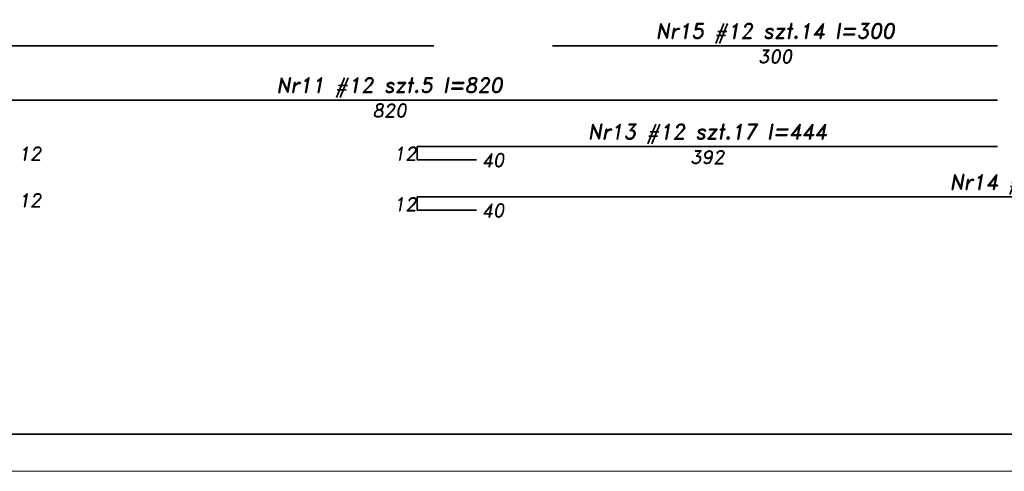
# Model space of a CAD drawing. Header units: millimetres. Extents: x 295948 to 312016, y 6878 to 18016.
# Tile 121 of 252: x 303869 to 304533, y 13742 to 14046. Entities that reach past the tile are written whole.
import ezdxf

# ---------------------------------------------------------------- set-up
doc = ezdxf.new("R2010")
doc.units = ezdxf.units.MM
for name, color, linetype, lineweight in [('konstrukcja', 3, 'Continuous', 35), ('konstrukcja wymiary', 1, 'Continuous', 13), ('opisy', 2, 'Continuous', 18), ('zbrojenie płyty', 141, 'Continuous', 35)]:
    doc.layers.add(name, color=color, linetype=linetype, lineweight=lineweight)
doc.styles.get("Standard").update_dxf_attribs({"font": 'romand.shx', "oblique": 10})

msp = doc.modelspace()

# ---------------------------------------------------------------- linework, layer by layer
at = {"layer": 'konstrukcja'}
msp.add_lwpolyline([(306241.285, 15201.794), (306241.285, 13766.794), (300541.285, 13766.794), (300541.285, 15201.794)], close=True, dxfattribs=at)
at = {"layer": 'konstrukcja wymiary'}
msp.add_lwpolyline([(306266.285, 15226.794), (306266.285, 13741.794), (300516.285, 13741.794), (300516.285, 15226.794)], close=True, dxfattribs=at)
at = {"layer": 'zbrojenie płyty'}
for p, q in [((303229.131, 14028.59), (304148.631, 14028.59)), ((304228.631, 14028.59), (304528.631, 14028.59)), ((303708.631, 13992.103), (304528.631, 13992.103)), ((304137.189, 13960.746), (304528.631, 13960.746)), ((304137.189, 13960.746), (304137.189, 13951.746)), ((304137.189, 13951.746), (304177.189, 13951.746)), ((304137.189, 13926.748), (305008.131, 13926.748)), ((304137.189, 13926.748), (304137.189, 13917.748)), ((304137.189, 13917.748), (304177.189, 13917.748))]:
    msp.add_line(p, q, dxfattribs=at)

# ---------------------------------------------------------------- texts
at = {"layer": 'opisy', "width": 253.11941, "attachment_point": 5}
for s, insert, char_height in [('Nr15 #12 szt.14 l=300', (304378.631, 14036.991), 9.99999), ('300', (304378.631, 14021.477), 9), ('Nr11 #12 szt.5 l=820', (304118.631, 14000.504), 9.99999), ('820', (304118.631, 13984.99), 9), ('Nr13 #12 szt.17 l=444', (304332.91, 13969.148), 9.99999), ('12', (303876.157, 13955.96), 9), ('12', (304129.163, 13955.96), 9), ('40', (304188.334, 13951.631), 9), ('392', (304332.91, 13953.634), 9), ('Nr14 #12 szt.1 l=975', (304572.66, 13935.15), 9.99999), ('12', (303876.157, 13924.498), 9), ('12', (304129.163, 13921.962), 9), ('40', (304188.334, 13917.633), 9)]:
    msp.add_mtext(s, dxfattribs=dict(at, insert=insert, char_height=char_height))

doc.saveas('drawing.dxf')
